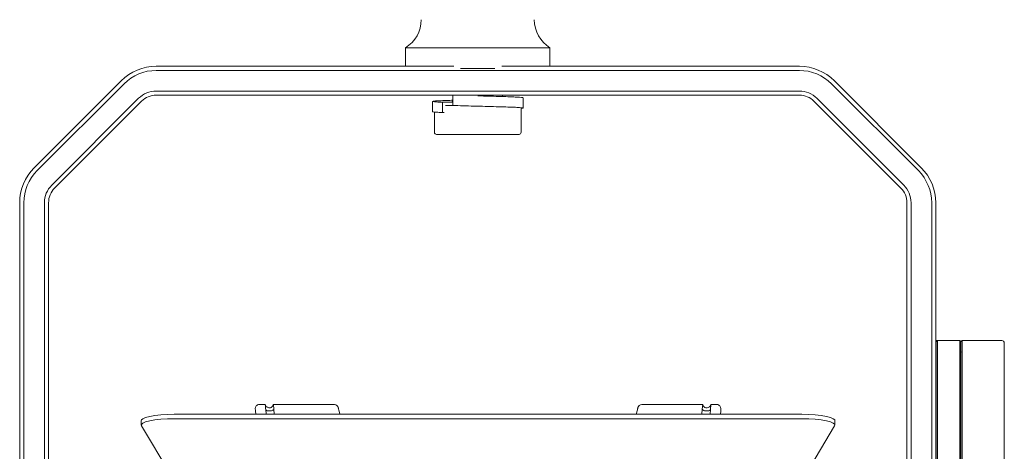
# Model space of a CAD drawing. Header units: millimetres. Extents: x 63 to 559, y 25 to 389.
# Tile 20 of 88: x 219 to 279, y 208 to 234. Entities that reach past the tile are written whole.
import ezdxf

# ---------------------------------------------------------------- set-up
doc = ezdxf.new("R2010")
doc.units = ezdxf.units.MM

msp = doc.modelspace()

# ---------------------------------------------------------------- linework, layer by layer
at = {"color": 7, "linetype": 'Continuous', "lineweight": 15}
for p, q in [((242.328, 232.077), (242.328, 230.952)), ((251.078, 232.077), (242.328, 232.077)), ((251.078, 230.952), (251.078, 232.077)), ((227.221, 230.952), (245.246, 230.952)), ((248.161, 230.952), (266.186, 230.952)), ((266.186, 230.702), (227.221, 230.702)), ((247.742, 230.827), (245.665, 230.827)), ((219.832, 224.806), (225.1, 230.074)), ((225.277, 229.897), (220.009, 224.629)), ((273.398, 224.629), (268.13, 229.897)), ((268.307, 230.074), (273.575, 224.806)), ((227.221, 229.452), (266.186, 229.452)), ((266.186, 229.202), (227.221, 229.202)), ((245.199, 228.577), (245.199, 229.202)), ((246.704, 229.161), (246.704, 229.161)), ((248.203, 229.119), (248.203, 229.202)), ((220.893, 223.745), (226.16, 229.013)), ((226.337, 228.836), (221.069, 223.569)), ((243.953, 228.823), (243.953, 228.198)), ((244.561, 228.775), (245.199, 228.775)), ((244.561, 228.15), (244.561, 228.775)), ((244.756, 228.577), (245.203, 228.577)), ((249.453, 228.423), (249.453, 229.048)), ((272.337, 223.569), (267.069, 228.836)), ((267.246, 229.013), (272.514, 223.745)), ((244.078, 228.179), (244.078, 226.952)), ((244.659, 228.15), (244.561, 228.15)), ((249.328, 226.952), (249.328, 228.423)), ((245.76, 226.827), (244.203, 226.827)), ((249.203, 226.827), (245.76, 226.827)), ((218.953, 192.645), (218.953, 222.685)), ((219.203, 222.685), (219.203, 192.973)), ((220.453, 194.14), (220.453, 222.685)), ((220.703, 222.685), (220.703, 194.373)), ((272.703, 195.54), (272.703, 222.685)), ((272.953, 222.685), (272.953, 195.306)), ((274.203, 194.14), (274.203, 222.685)), ((274.453, 222.685), (274.453, 193.907)), ((274.453, 214.327), (274.553, 214.327)), ((274.478, 214.252), (274.553, 214.327)), ((274.478, 213.577), (274.478, 214.252)), ((274.553, 214.327), (274.553, 213.577)), ((274.553, 214.327), (275.903, 214.327)), ((275.903, 213.577), (275.903, 214.327)), ((275.903, 214.327), (275.978, 214.252)), ((275.978, 214.252), (276.053, 214.327)), ((275.978, 213.577), (275.978, 214.252)), ((276.053, 214.327), (276.053, 213.577)), ((278.453, 214.327), (276.053, 214.327)), ((278.603, 214.177), (278.603, 213.577)), ((274.478, 202.577), (274.478, 213.577)), ((274.553, 213.577), (274.553, 202.577)), ((275.903, 206.852), (275.903, 213.577)), ((275.981, 213.591), (275.959, 213.637)), ((275.998, 213.637), (275.978, 213.597)), ((275.978, 206.852), (275.978, 213.577)), ((276.053, 213.577), (276.053, 206.852)), ((278.603, 213.577), (278.603, 205.652)), ((233.235, 210.057), (233.251, 209.861)), ((233.833, 210.452), (233.474, 210.452)), ((233.833, 210.452), (233.833, 210.452)), ((233.833, 210.452), (233.833, 210.452)), ((233.856, 210.143), (233.852, 210.202)), ((233.856, 210.143), (233.879, 209.861)), ((238.008, 210.452), (234.322, 210.452)), ((234.322, 210.452), (234.322, 210.452)), ((234.322, 210.452), (234.322, 210.452)), ((234.349, 210.202), (234.352, 210.174)), ((234.378, 209.861), (234.352, 210.174)), ((238.352, 209.861), (238.282, 210.138)), ((256.375, 210.138), (256.305, 209.861)), ((260.335, 210.452), (256.648, 210.452)), ((260.279, 209.861), (260.304, 210.174)), ((260.307, 210.202), (260.304, 210.174)), ((260.335, 210.452), (260.335, 210.452)), ((260.335, 210.452), (260.335, 210.452)), ((260.801, 210.143), (260.778, 209.861)), ((260.801, 210.143), (260.805, 210.202)), ((261.182, 210.452), (260.824, 210.452)), ((260.824, 210.452), (260.824, 210.452)), ((260.824, 210.452), (260.824, 210.452)), ((261.406, 209.861), (261.422, 210.057)), ((226.321, 209.477), (226.321, 209.207)), ((266.336, 209.861), (228.321, 209.861)), ((266.336, 209.591), (228.321, 209.591)), ((268.336, 209.207), (268.336, 209.477)), ((226.334, 209.163), (229.676, 203.554)), ((264.981, 203.554), (268.323, 209.163))]:
    msp.add_line(p, q, dxfattribs=at)
at = {"color": 7, "linetype": 'Continuous', "lineweight": 15, "flags": 128}
for points in [[(233.225, 210.182), (233.226, 210.177), (233.227, 210.161), (233.229, 210.135), (233.232, 210.1), (233.235, 210.057)], [(238.282, 210.138), (238.273, 210.174), (238.266, 210.205), (238.259, 210.23), (238.255, 210.248), (238.252, 210.26), (238.251, 210.263)], [(256.406, 210.263), (256.405, 210.258), (256.4, 210.242), (256.394, 210.216), (256.385, 210.181), (256.375, 210.138)], [(261.422, 210.057), (261.425, 210.1), (261.428, 210.135), (261.43, 210.161), (261.431, 210.177), (261.432, 210.182)], [(228.321, 209.861), (227.903, 209.852), (227.503, 209.827), (227.14, 209.787), (226.828, 209.732), (226.583, 209.667), (226.414, 209.593), (226.33, 209.514), (226.321, 209.477)], [(228.321, 209.591), (227.903, 209.583), (227.503, 209.557), (227.14, 209.517), (226.828, 209.463), (226.583, 209.397), (226.414, 209.323), (226.33, 209.244), (226.334, 209.163)], [(268.336, 209.477), (268.327, 209.514), (268.242, 209.593), (268.074, 209.667), (267.828, 209.732), (267.517, 209.787), (267.154, 209.827), (266.754, 209.852), (266.336, 209.861)], [(268.323, 209.163), (268.327, 209.244), (268.242, 209.323), (268.074, 209.397), (267.828, 209.463), (267.517, 209.517), (267.154, 209.557), (266.754, 209.583), (266.336, 209.591)]]:
    msp.add_lwpolyline(points, dxfattribs=at)
at = {"color": 7, "linetype": 'Continuous', "lineweight": 15}
for centre, radius, start, end in [((241.278, 233.78), 2, 301.66824, 0), ((252.128, 233.78), 2, 180, 238.33176), ((227.221, 227.952), 3, 90, 135), ((266.186, 227.952), 3, 45, 90), ((227.221, 227.952), 2.75, 90, 135), ((266.186, 227.952), 2.75, 45, 90), ((227.221, 227.952), 1.5, 90, 135), ((227.221, 227.952), 1.25, 90, 135), ((266.186, 227.952), 1.5, 45, 90), ((266.186, 227.952), 1.25, 45, 90), ((244.203, 226.952), 0.125, 180, 270), ((249.203, 226.952), 0.125, 270, 0), ((221.953, 222.685), 3, 135, 180), ((221.953, 222.685), 2.75, 135, 180), ((271.453, 222.685), 2.75, 0, 45), ((271.453, 222.685), 3, 0, 45), ((221.953, 222.685), 1.5, 135, 180), ((271.453, 222.685), 1.5, 0, 45), ((221.953, 222.685), 1.25, 135, 180), ((271.453, 222.685), 1.25, 0, 45), ((278.453, 214.177), 0.15, 0, 90), ((233.474, 210.202), 0.25, 93.00206, 184.60425), ((238.008, 210.202), 0.25, 14.08839, 86.99794), ((256.648, 210.202), 0.25, 93.00206, 165.91161), ((261.182, 210.202), 0.25, 355.39575, 86.99794)]:
    msp.add_arc(centre, radius, start, end, dxfattribs=at)
for points, knots in [([(246.704, 229.161), (246.856, 229.157), (247.239, 229.147), (247.826, 229.131), (248.417, 229.114), (248.904, 229.096), (249.249, 229.078), (249.437, 229.062), (249.435, 229.052), (249.434, 229.048)], [0, 0, 0, 0, 0.105821, 0.265135, 0.422723, 0.581445, 0.740168, 0.897755, 1, 1, 1, 1]), ([(245.203, 228.894), (245.07, 228.89), (244.745, 228.88), (244.36, 228.864), (244.063, 228.846), (243.931, 228.828), (243.972, 228.811), (244.171, 228.793), (244.431, 228.781), (244.561, 228.775)], [0, 0, 0, 0, 0.104996, 0.254501, 0.402936, 0.552997, 0.701174, 0.851049, 1, 1, 1, 1]), ([(245.203, 228.839), (245.179, 228.835), (245.103, 228.824), (245.163, 228.813), (245.203, 228.805)], [0, 0, 0, 0, 0.3193697, 1, 1, 1, 1]), ([(245.199, 228.577), (245.399, 228.572), (245.799, 228.56), (246.479, 228.542), (247.167, 228.524), (247.826, 228.506), (248.418, 228.489), (248.903, 228.471), (249.254, 228.453), (249.443, 228.435), (249.48, 228.418), (249.375, 228.408), (249.328, 228.403)], [0, 0, 0, 0, 0.10197, 0.204573, 0.306013, 0.408744, 0.510361, 0.61271, 0.715059, 0.816676, 0.919406, 1, 1, 1, 1]), ([(243.97, 228.198), (243.972, 228.194), (243.978, 228.184), (244.174, 228.168), (244.433, 228.156), (244.561, 228.15)], [0, 0, 0, 0, 0.2651805, 0.6337266, 1, 1, 1, 1]), ([(233.474, 210.452), (233.474, 210.452), (233.471, 210.452), (233.466, 210.452), (233.463, 210.452), (233.461, 210.452)], [0, 0, 0, 0, 0.138359, 0.58954, 1, 1, 1, 1]), ([(233.852, 210.202), (233.848, 210.248), (233.841, 210.339), (233.834, 210.432), (233.833, 210.445), (233.833, 210.452)], [0, 0, 0, 0, 0.325084, 0.650637, 1, 1, 1, 1]), ([(234.322, 210.452), (234.307, 210.412), (234.282, 210.34), (234.193, 210.273), (234.098, 210.245), (233.998, 210.257), (233.916, 210.304), (233.857, 210.372), (233.841, 210.426), (233.833, 210.452)], [0, 0, 0, 0, 0.184525, 0.32738, 0.470197, 0.613017, 0.755871, 0.877929, 1, 1, 1, 1]), ([(233.856, 210.143), (233.861, 210.13), (233.872, 210.105), (233.931, 210.076), (234.014, 210.06), (234.113, 210.059), (234.21, 210.075), (234.287, 210.104), (234.338, 210.138), (234.348, 210.162), (234.352, 210.174)], [0, 0, 0, 0, 0.126695, 0.253238, 0.383294, 0.513187, 0.643077, 0.773135, 0.886504, 1, 1, 1, 1]), ([(234.322, 210.452), (234.323, 210.446), (234.324, 210.434), (234.335, 210.347), (234.344, 210.252), (234.349, 210.202)], [0, 0, 0, 0, 0.322067, 0.645092, 1, 1, 1, 1]), ([(238.021, 210.452), (238.02, 210.452), (238.016, 210.452), (238.012, 210.452), (238.009, 210.452), (238.008, 210.452)], [0, 0, 0, 0, 0.410345, 0.8617259, 1, 1, 1, 1]), ([(256.648, 210.452), (256.648, 210.452), (256.645, 210.452), (256.64, 210.452), (256.637, 210.452), (256.635, 210.452)], [0, 0, 0, 0, 0.138274, 0.589655, 1, 1, 1, 1]), ([(260.801, 210.143), (260.795, 210.13), (260.785, 210.105), (260.726, 210.076), (260.642, 210.06), (260.544, 210.059), (260.447, 210.075), (260.37, 210.104), (260.319, 210.138), (260.309, 210.162), (260.304, 210.174)], [0, 0, 0, 0, 0.126695, 0.253238, 0.383294, 0.513187, 0.643077, 0.773135, 0.886504, 1, 1, 1, 1]), ([(260.335, 210.452), (260.334, 210.446), (260.333, 210.434), (260.322, 210.347), (260.312, 210.252), (260.307, 210.202)], [0, 0, 0, 0, 0.322067, 0.645092, 1, 1, 1, 1]), ([(260.335, 210.452), (260.349, 210.412), (260.375, 210.34), (260.463, 210.273), (260.559, 210.245), (260.658, 210.257), (260.741, 210.304), (260.8, 210.372), (260.816, 210.426), (260.824, 210.452)], [0, 0, 0, 0, 0.184525, 0.32738, 0.470197, 0.613017, 0.755871, 0.877929, 1, 1, 1, 1]), ([(260.805, 210.202), (260.809, 210.248), (260.815, 210.339), (260.822, 210.432), (260.823, 210.445), (260.824, 210.452)], [0, 0, 0, 0, 0.325084, 0.650637, 1, 1, 1, 1]), ([(261.196, 210.452), (261.194, 210.452), (261.19, 210.452), (261.186, 210.452), (261.183, 210.452), (261.182, 210.452)], [0, 0, 0, 0, 0.41046, 0.861641, 1, 1, 1, 1])]:
    msp.add_open_spline(points, degree=3, knots=knots, dxfattribs=at)

doc.saveas('drawing.dxf')
